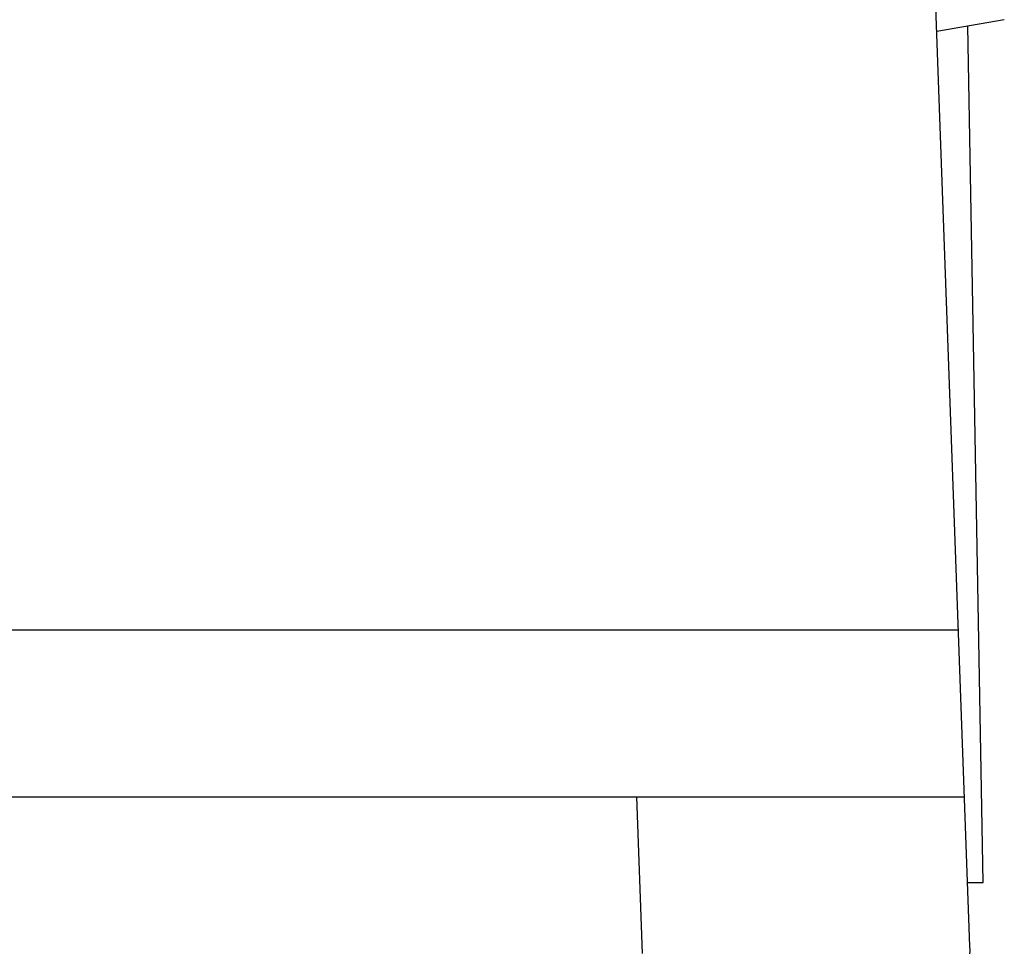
# Model space of a CAD drawing. Header units: millimetres. Extents: x 0 to 210, y 0 to 297.
# Tile 74 of 78: x 137.83 to 139.6, y 170.91 to 172.58. Entities that reach past the tile are written whole.
import ezdxf

# ---------------------------------------------------------------- set-up
doc = ezdxf.new("R2010")
doc.units = ezdxf.units.MM
doc.header["$LTSCALE"] = 19.36
doc.layers.get('0').update_dxf_attribs({"linetype": 'CONTINUOUS'})

msp = doc.modelspace()

# ---------------------------------------------------------------- linework, layer by layer
at = {"color": 7, "linetype": 'CONTINUOUS'}
for p, q in [((139.54118, 170.91392), (139.36578, 175.75494)), ((139.60289, 172.57983), (139.4816, 172.55844)), ((135.64845, 171.1829), (139.53144, 171.1829))]:
    msp.add_line(p, q, dxfattribs=at)
at = {"color": 6, "linetype": 'CONTINUOUS'}
for p, q in [((139.56501, 171.02893), (139.53713, 172.56823)), ((139.53701, 171.02893), (139.56501, 171.02893))]:
    msp.add_line(p, q, dxfattribs=at)
at = {"color": 9, "linetype": 'CONTINUOUS'}
for p, q in [((136.4377, 171.48291), (139.52057, 171.4829)), ((138.94151, 171.1829), (138.95174, 170.90077))]:
    msp.add_line(p, q, dxfattribs=at)
at = {"color": 7, "linetype": 'CONTINUOUS'}
msp.add_arc((139.39128, 170.90849), 0.15, 271.00132, 2.07501, dxfattribs=at)

doc.saveas('drawing.dxf')
